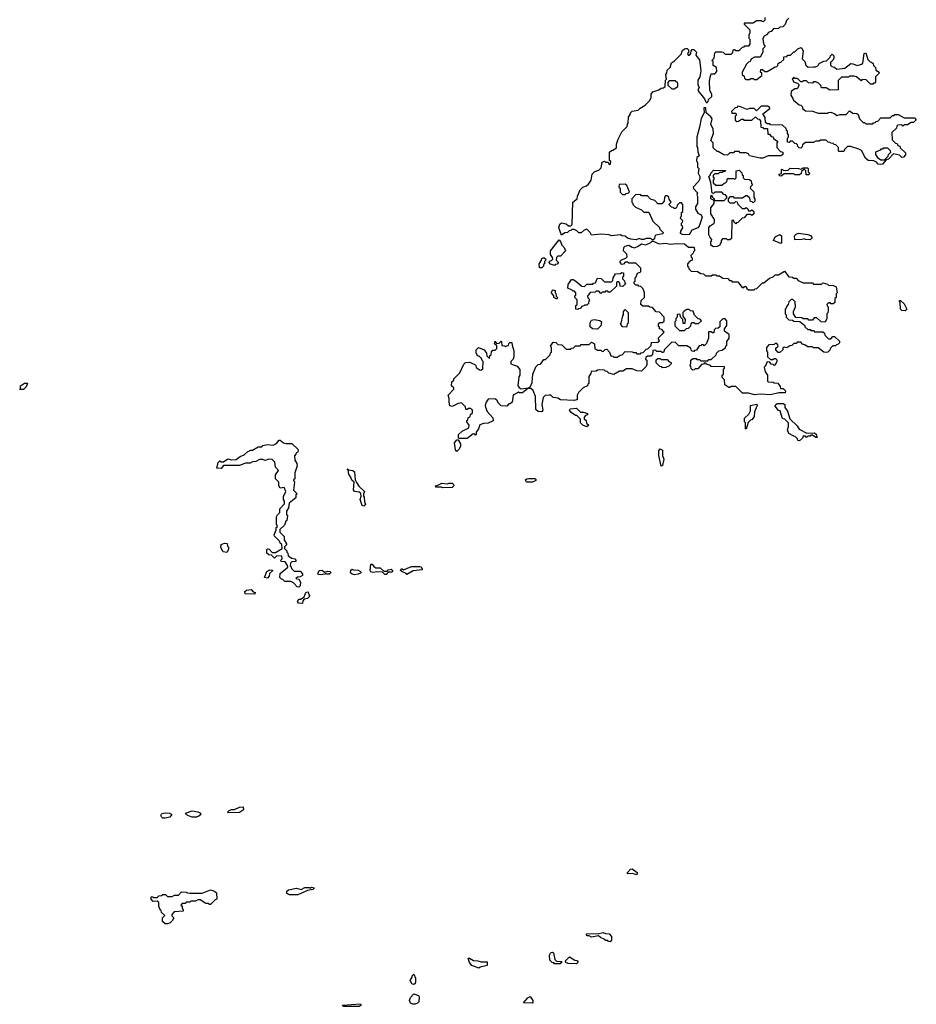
# Model space of a CAD drawing. Extents: x 2776963 to 2884430, y 684484 to 829250.
# Tile 241 of 256: x 2838892 to 2846610, y 812301 to 820776. Entities that reach past the tile are written whole.
import ezdxf

# ---------------------------------------------------------------- set-up
doc = ezdxf.new("R2010")
doc.units = 0

msp = doc.modelspace()

# ---------------------------------------------------------------- linework, layer by layer
at = {"layer": '0CON20XD'}
for points in [[(2844345, 818880), (2844335, 818880), (2844325, 818892.5), (2844305, 818893.3), (2844285, 818893.3), (2844263.6, 818883.6), (2844245, 818883.8), (2844225, 818893.3), (2844197.7, 818882.3), (2844153.9, 818886.1), (2844125, 818894.3), (2844105, 818911.2), (2844075, 818914), (2844063.3, 818923.3), (2843985.9, 818914.1), (2843965, 818923.8), (2843895, 818930), (2843815, 818920), (2843802.5, 818945), (2843775, 818972.5), (2843750, 818965), (2843725, 818940), (2843705, 818940), (2843688.3, 818958.3), (2843665, 818970), (2843645, 818970), (2843635, 818960), (2843621.7, 818958.3), (2843607, 818943), (2843585, 818940), (2843555, 818920), (2843533.8, 818985), (2843540, 819015), (2843555, 819027.5), (2843595, 819020), (2843615, 819000), (2843635, 819000), (2843648.3, 819011.7), (2843652.5, 819205), (2843690, 819235), (2843693, 819257), (2843715, 819310), (2843740, 819335), (2843770, 819345), (2843789.3, 819360.7), (2843810, 819395), (2843820, 819445), (2843841.7, 819468.3), (2843878.3, 819481.7), (2843898.3, 819501.7), (2843905, 819550), (2843927, 819557), (2843935, 819550), (2843958.3, 819548.3), (2843965, 819530), (2843978.3, 819531.7), (2843980, 819555), (2843970, 819565), (2843970, 819635), (2843985, 819650), (2843998.3, 819651.7), (2844028.3, 819671.7), (2844030, 819705), (2844043, 819747), (2844075, 819810), (2844120, 819855), (2844123, 819877), (2844130, 819885), (2844133, 819937), (2844150, 819965), (2844150, 819975), (2844165, 819987.5), (2844215, 819997.5), (2844232.5, 820015), (2844275, 820040), (2844315, 820080), (2844327.5, 820105), (2844327.5, 820135), (2844342.5, 820155), (2844395, 820172.5), (2844415, 820187.5), (2844435, 820190), (2844448.3, 820201.7), (2844450, 820255), (2844460, 820265), (2844452.5, 820305), (2844461.7, 820318.3), (2844465, 820340), (2844490, 820365), (2844502.5, 820405), (2844528.3, 820421.7), (2844588.3, 820481.7), (2844595, 820507.5), (2844613.9, 820526.1), (2844625, 820527.5), (2844637, 820527), (2844650, 820515), (2844650, 820495), (2844640, 820485), (2844645, 820470), (2844658.3, 820471.7), (2844670, 820485), (2844671.7, 820508.3), (2844681.7, 820518.3), (2844695, 820520), (2844717, 820497), (2844711.7, 820471.7), (2844745, 820430), (2844755.5, 820334.5), (2844745.7, 820284.3), (2844730, 820255), (2844730, 820215), (2844740, 820195), (2844730, 820165), (2844787.5, 820095), (2844801.7, 820061.7), (2844808.3, 820061.7), (2844818.3, 820071.7), (2844821.7, 820088.3), (2844850, 820115), (2844850, 820135), (2844833.8, 820165), (2844828.8, 820245), (2844835, 820280), (2844845, 820310), (2844875, 820310), (2844891.7, 820328.3), (2844890, 820365), (2844861.7, 820381.7), (2844860, 820415), (2844850, 820425), (2844870, 820445), (2844875, 820490), (2844885, 820500), (2844935, 820500), (2844947, 820497), (2844965, 820480), (2845015, 820480), (2845028.3, 820491.7), (2845035, 820520), (2845045, 820520), (2845055, 820510), (2845085, 820510), (2845115, 820540), (2845128.3, 820541.7), (2845135, 820550), (2845168.3, 820551.7), (2845180, 820565), (2845180, 820605), (2845170, 820615), (2845170, 820645), (2845180, 820665), (2845180, 820685), (2845130, 820735), (2845130, 820745), (2845135, 820750), (2845205, 820750), (2845235, 820770), (2845275, 820770), (2845281.7, 820761.7), (2845295, 820760), (2845310, 820775), (2845310, 820795)], [(2845511.7, 820788.3), (2845491.7, 820768.3), (2845480, 820735), (2845460, 820715), (2845435, 820710), (2845425, 820700), (2845381.7, 820698.3), (2845360, 820675), (2845341.7, 820668.3), (2845320, 820645), (2845300, 820635), (2845290, 820615), (2845292.5, 820585), (2845300, 820555), (2845310, 820545), (2845290, 820525), (2845290, 820495), (2845265, 820452.5), (2845218.3, 820451.7), (2845191.7, 820438.3), (2845181.7, 820428.3), (2845180, 820415), (2845165, 820410), (2845147, 820393), (2845110, 820325), (2845110, 820305), (2845128.3, 820288.3), (2845131.7, 820271.7), (2845145, 820260), (2845175, 820260), (2845185, 820270), (2845205, 820270), (2845215, 820260), (2845238.3, 820261.7), (2845280, 820295), (2845280, 820315), (2845270, 820325), (2845271.7, 820348.3), (2845287, 820347), (2845305, 820330), (2845325, 820330), (2845395, 820370), (2845408.3, 820371.7), (2845418.3, 820381.7), (2845421.7, 820398.3), (2845431.7, 820408.3), (2845445, 820410), (2845468.3, 820431.7), (2845470, 820455), (2845495, 820460), (2845505, 820470), (2845528.3, 820471.7), (2845555, 820500), (2845565, 820500), (2845590, 820525), (2845615, 820537.5), (2845625, 820530), (2845636.7, 820505), (2845628.3, 820438.3), (2845650, 820415), (2845660, 820385), (2845678.3, 820368.3), (2845725, 820370), (2845745, 820370), (2845765, 820380), (2845775, 820397.5), (2845815, 820417.5), (2845838.3, 820421.7), (2845868.3, 820451.7), (2845870, 820465), (2845885, 820480), (2845900, 820465), (2845900, 820445), (2845895, 820430), (2845871.7, 820408.3), (2845870, 820385), (2845881.7, 820371.7), (2845905, 820367.5), (2845925, 820350), (2845995, 820357.5), (2846045, 820397.5), (2846065, 820396.7), (2846105, 820380), (2846138.3, 820391.7), (2846148.3, 820401.7), (2846160, 820485), (2846175, 820490), (2846191.7, 820431.7), (2846211.7, 820411.7), (2846225, 820410), (2846238.3, 820398.3), (2846241.7, 820381.7), (2846260, 820365), (2846261.7, 820341.7), (2846290, 820325), (2846288.3, 820311.7), (2846260, 820285), (2846260, 820235), (2846255, 820230), (2846241.7, 820228.3), (2846235, 820220), (2846215, 820220), (2846178.3, 820258.3), (2846145, 820260), (2846135, 820250), (2846095, 820282.5), (2846075, 820290), (2846035, 820290), (2846025, 820280), (2845965, 820280), (2845938.3, 820251.7), (2845938.3, 820171.7), (2845865, 820170), (2845835, 820190), (2845795, 820190), (2845788.3, 820208.3), (2845768.3, 820228.3), (2845745, 820240), (2845725, 820240), (2845715, 820230), (2845683, 820233), (2845665, 820250), (2845635, 820250), (2845628.3, 820241.7), (2845615, 820240), (2845588.3, 820268.3), (2845565, 820270), (2845555, 820280), (2845540, 820265), (2845548.3, 820258.3), (2845551.7, 820241.7), (2845588.3, 820228.3), (2845598.3, 820218.3), (2845600, 820205), (2845585, 820180), (2845565, 820180), (2845531.7, 820158.3), (2845530, 820125), (2845548.3, 820098.3), (2845551.7, 820081.7), (2845601.7, 820041.7), (2845615, 820040), (2845630, 820025), (2845631.7, 820011.7), (2845655, 819990), (2845715, 819987.5), (2845765, 819970), (2845845, 819970), (2845853, 819977), (2845875, 819980), (2845910, 819965), (2845925, 819950), (2845955, 819960), (2846005, 819960), (2846035, 819990), (2846065, 819970), (2846098.3, 819968.3), (2846108.3, 819958.3), (2846121.7, 819921.7), (2846151.7, 819891.7), (2846165, 819890), (2846175, 819880), (2846235, 819880), (2846241.7, 819888.3), (2846258.3, 819891.7), (2846261.7, 819898.3), (2846278.3, 819901.7), (2846305, 819930), (2846385, 819930), (2846405, 819950), (2846418.3, 819951.7), (2846425, 819960), (2846455, 819960), (2846505, 819930), (2846595, 819930), (2846610, 819915), (2846585, 819890), (2846565, 819890), (2846535, 819870), (2846505, 819870), (2846495, 819860), (2846485, 819870), (2846451.7, 819868.3), (2846441.7, 819858.3), (2846438.3, 819841.7), (2846400, 819805), (2846401.7, 819741.7), (2846431.7, 819711.7), (2846445, 819710), (2846451.7, 819691.7), (2846468.3, 819688.3), (2846471.7, 819671.7), (2846518.3, 819628.3), (2846518.3, 819611.7), (2846498.3, 819591.7), (2846485, 819590), (2846465, 819610), (2846415, 819620), (2846370, 819575), (2846351.7, 819568.3), (2846318.3, 819531.7), (2846305, 819530), (2846283, 819533), (2846268.3, 819548.3), (2846245, 819560), (2846195, 819562.5), (2846173.3, 819585), (2846139.3, 819649.3), (2846115, 819662.5), (2846043, 819683), (2846017, 819683), (2845991.7, 819658.3), (2845985, 819642.5), (2845945, 819640), (2845940, 819645), (2845940, 819675), (2845918.3, 819698.3), (2845901.7, 819701.7), (2845895, 819710), (2845871.7, 819711.7), (2845868.3, 819718.3), (2845851.7, 819721.7), (2845835, 819740), (2845785, 819740), (2845775, 819730), (2845745, 819730), (2845725, 819720), (2845655, 819720), (2845631.7, 819698.3), (2845628.3, 819681.7), (2845615, 819670), (2845601.7, 819671.7), (2845590, 819685), (2845588.3, 819698.3), (2845578.3, 819708.3), (2845565, 819710), (2845545, 819730), (2845525, 819730), (2845515, 819720), (2845501.7, 819721.7), (2845500, 819755), (2845510, 819765), (2845510, 819785), (2845500, 819795), (2845500, 819815), (2845491.7, 819821.7), (2845488.3, 819838.3), (2845458.3, 819868.3), (2845355, 819870), (2845348.3, 819878.3), (2845325, 819880), (2845311.7, 819891.7), (2845310, 819935), (2845290, 819965), (2845348.3, 820011.7), (2845348.3, 820018.3), (2845331.7, 820031.7), (2845275, 820030), (2845235, 819990), (2845215, 820010), (2845175, 820010), (2845155, 820002.5), (2845097, 820027), (2845075, 820030), (2845065, 820020), (2845051.7, 820018.3), (2845020, 819985), (2845021.7, 819971.7), (2845055, 819970), (2845060, 819965), (2845058.3, 819951.7), (2845050, 819945), (2845051.7, 819911.7)], [(2844525, 820180), (2844558.3, 820201.7), (2844558.3, 820228.3), (2844535, 820250), (2844481.7, 820248.3), (2844470, 820235), (2844471.7, 820211.7), (2844505, 820180), (2844525, 820180)], [(2845051.7, 819911.7), (2845065, 819900), (2845078.3, 819901.7), (2845105, 819920), (2845118.3, 819918.3), (2845125, 819910), (2845195, 819910), (2845225, 819940), (2845241.7, 819921.7), (2845258.3, 819918.3), (2845270, 819905), (2845271.7, 819851.7), (2845288.3, 819848.3), (2845295, 819840), (2845328.3, 819838.3), (2845331.7, 819791.7), (2845345, 819790), (2845361.7, 819771.7), (2845378.3, 819768.3), (2845381.7, 819751.7), (2845418.3, 819728.3), (2845410, 819715), (2845410, 819675), (2845441.7, 819641.7), (2845460, 819635), (2845460, 819615), (2845443, 819603), (2845335, 819604), (2845290, 819585), (2845265.9, 819584.1), (2845174.1, 819604.1), (2845165, 819620), (2845145, 819630), (2845095, 819630), (2845085, 819640), (2845045, 819640), (2845035, 819630), (2845005, 819630), (2844985, 819610), (2844953, 819613), (2844905, 819640), (2844895, 819640), (2844861.7, 819671.7), (2844860, 819715), (2844840, 819735), (2844863, 819797), (2844860, 819835), (2844842.5, 819875), (2844851.7, 819921.7), (2844840, 819940), (2844800, 819975), (2844798.3, 820018.3), (2844781.7, 820018.3), (2844782.5, 819975), (2844758, 819925), (2844745, 819850), (2844720, 819765), (2844720, 819685), (2844726.4, 819676.4), (2844728.3, 819638.3), (2844740, 819605), (2844721.7, 819588.3), (2844717.5, 819565), (2844726.2, 819545), (2844727.5, 819507.5), (2844737.5, 819495), (2844732, 819455), (2844745.6, 819425), (2844745.7, 819405), (2844735, 819382.5), (2844690, 819335), (2844691.7, 819321.7), (2844726.7, 819285), (2844720, 819265), (2844726.2, 819255), (2844726.2, 819206.2), (2844726.4, 819193.6), (2844710, 819165), (2844710, 819145), (2844730, 819110), (2844756.7, 819095), (2844766, 819075), (2844740.7, 818999.3), (2844730, 818985), (2844676.7, 818963.3), (2844655, 818924), (2844596.4, 818926.4), (2844580, 818935), (2844582.5, 818955), (2844600, 818985), (2844598.3, 818998.3), (2844590, 819005), (2844590, 819025), (2844598.3, 819031.7), (2844600, 819045), (2844580, 819065), (2844581.7, 819078.3), (2844590, 819085), (2844590, 819115), (2844600, 819125), (2844600, 819185), (2844588.3, 819198.3), (2844571.7, 819198.3), (2844551.7, 819178.3), (2844548.3, 819161.7), (2844538.3, 819151.7), (2844525, 819150), (2844518.3, 819158.3), (2844501.7, 819161.7), (2844481.7, 819181.7), (2844481.7, 819188.3), (2844500, 819205), (2844481.7, 819231.7), (2844478.3, 819248.3), (2844465, 819260), (2844451.7, 819258.3), (2844441.7, 819248.3), (2844440, 819215), (2844418.3, 819191.7), (2844385, 819190), (2844358.3, 819218.3), (2844321.7, 819231.7), (2844295, 819260), (2844245, 819260), (2844235, 819270), (2844191.7, 819268.3), (2844160, 819235), (2844160, 819205), (2844168.3, 819198.3), (2844171.7, 819181.7), (2844191.7, 819161.7), (2844245, 819140), (2844265, 819120), (2844308.3, 819118.3), (2844341.7, 819041.7), (2844398.3, 818988.3), (2844401.7, 818971.7), (2844430, 818945), (2844427, 818933), (2844367.5, 818922.5), (2844358.3, 818911.7), (2844355, 818890), (2844345, 818880)], [(2846335, 819570), (2846368.3, 819601.7), (2846370, 819615), (2846390, 819635), (2846388.3, 819648.3), (2846365, 819670), (2846325, 819670), (2846318.3, 819661.7), (2846305, 819660), (2846298.3, 819651.7), (2846260, 819635), (2846260, 819615), (2846275, 819590), (2846305, 819570), (2846335, 819570)], [(2844865, 818820), (2844840, 818835), (2844840, 818865), (2844848.3, 818871.7), (2844850, 818885), (2844835, 818900), (2844823.9, 818923.9), (2844825, 818987.5), (2844835, 819002.5), (2844870, 819025), (2844873, 819037), (2844872.5, 819055), (2844840, 819105), (2844842.5, 819155), (2844870, 819195), (2844870, 819220), (2844840, 819235), (2844840, 819255), (2844848.3, 819268.3), (2844851.7, 819251.7), (2844870, 819235), (2844870, 819220), (2844955, 819220), (2844978.3, 819241.7), (2844980, 819255), (2844968.3, 819268.3), (2844951.7, 819271.7), (2844935, 819290), (2844875, 819290), (2844865, 819280), (2844851.7, 819281.7), (2844840, 819375), (2844823.3, 819425), (2844838.3, 819441.7), (2844840, 819455), (2844865, 819480), (2844968.3, 819478.3), (2844965, 819470), (2844945, 819470), (2844938.3, 819461.7), (2844915, 819460), (2844905, 819450), (2844875, 819450), (2844860, 819435), (2844861.7, 819421.7), (2844870, 819415), (2844868.3, 819401.7), (2844860, 819395), (2844861.7, 819371.7), (2844885, 819350), (2844935, 819350), (2844955, 819370), (2844968.3, 819371.7), (2844978.3, 819381.7), (2844985, 819410), (2845035, 819410), (2845048.3, 819401.7), (2845060, 819415), (2845060, 819475), (2845085, 819480), (2845108.3, 819458.3), (2845111.7, 819441.7), (2845120, 819435), (2845120, 819415), (2845131.7, 819401.7), (2845175, 819400), (2845188.3, 819388.3), (2845190, 819365), (2845200, 819355), (2845181.7, 819338.3), (2845180, 819325), (2845210, 819295), (2845210, 819245), (2845220, 819235), (2845220, 819215), (2845205, 819200), (2845198.3, 819208.3), (2845181.7, 819211.7), (2845178.3, 819238.3), (2845155, 819260), (2845141.7, 819258.3), (2845115, 819240), (2845045, 819240), (2845035, 819250), (2845005, 819250), (2844990, 819235), (2844990, 819215), (2845005, 819200), (2845045, 819200), (2845055, 819210), (2845068.3, 819208.3), (2845071.7, 819191.7), (2845111.7, 819151.7), (2845135, 819150), (2845145, 819160), (2845158.3, 819148.3), (2845165, 819130), (2845185, 819130), (2845195, 819140), (2845210, 819125), (2845210, 819105), (2845195, 819090), (2845185, 819100), (2845151.7, 819098.3), (2845128.3, 819071.7), (2845111.7, 819068.3), (2845075, 819030), (2845061.7, 819028.3), (2845055, 819020), (2845041.7, 819031.7), (2845038.3, 819048.3), (2845021.7, 819048.3), (2845018.3, 818891.7), (2845005, 818880), (2844985, 818880), (2844975, 818890), (2844941.7, 818888.3), (2844930, 818875), (2844930, 818855), (2844921.7, 818848.3), (2844920, 818835), (2844895, 818822.5), (2844865, 818820)], [(2845445, 819430), (2845431.7, 819431.7), (2845430, 819445), (2845448.3, 819451.7), (2845450, 819485), (2845455, 819490), (2845465, 819480), (2845485, 819477.5), (2845508.3, 819481.7), (2845525, 819497.5), (2845596.2, 819496.2), (2845615, 819490), (2845635, 819500), (2845675, 819500), (2845680, 819495), (2845680, 819465), (2845690, 819455), (2845685, 819440), (2845661.7, 819441.7), (2845660, 819475), (2845645, 819490), (2845621.7, 819468.3), (2845618.3, 819451.7), (2845605, 819440), (2845565, 819440), (2845555, 819450), (2845475, 819450), (2845445, 819430)], [(2844105, 819270), (2844111.7, 819278.3), (2844128.3, 819281.7), (2844140, 819295), (2844118.3, 819348.3), (2844105, 819360), (2844051.7, 819358.3), (2844050, 819335), (2844060, 819325), (2844061.7, 819291.7), (2844081.7, 819271.7), (2844105, 819270)], [(2843495, 818660), (2843461.7, 818671.7), (2843450, 818685), (2843451.7, 818698.3), (2843468.3, 818701.7), (2843480, 818715), (2843478.3, 818728.3), (2843460, 818755), (2843460, 818785), (2843535, 818880), (2843547, 818867), (2843560, 818835), (2843580, 818815), (2843590, 818785), (2843548.3, 818741.7), (2843525, 818740), (2843511.7, 818728.3), (2843510, 818705), (2843530, 818685), (2843518.3, 818671.7), (2843501.7, 818668.3), (2843495, 818660)], [(2845445, 818850), (2845380, 818875), (2845393.6, 818906.4), (2845435, 818927.5), (2845450, 818915), (2845450, 818855), (2845445, 818850)], [(2845695, 818880), (2845655, 818882.5), (2845645, 818890), (2845625, 818883.3), (2845565, 818880), (2845560, 818915), (2845575, 818930), (2845595, 818937.5), (2845677, 818927), (2845698.3, 818918.3), (2845710, 818905), (2845710, 818895), (2845695, 818880)], [(2842745, 817170), (2842675, 817170), (2842670, 817175), (2842670, 817205), (2842700, 817235), (2842758.3, 817261.7), (2842760, 817285), (2842740, 817315), (2842740, 817325), (2842748.3, 817331.7), (2842751.7, 817348.3), (2842768.3, 817361.7), (2842771.7, 817378.3), (2842788.3, 817391.7), (2842790, 817415), (2842775, 817430), (2842755, 817430), (2842745, 817420), (2842731.7, 817421.7), (2842730, 817445), (2842695, 817477.5), (2842665, 817472.5), (2842615, 817447.5), (2842595, 817453.3), (2842587.5, 817485), (2842590, 817515), (2842580, 817545), (2842630, 817595), (2842628.3, 817608.3), (2842610, 817625), (2842611.7, 817658.3), (2842628.3, 817671.7), (2842630, 817685), (2842680, 817735), (2842715, 817810), (2842730, 817825), (2842765, 817827.5), (2842808.3, 817808.3), (2842818.3, 817798.3), (2842821.7, 817781.7), (2842855, 817760), (2842868.3, 817761.7), (2842878.3, 817771.7), (2842880, 817835), (2842871.7, 817841.7), (2842868.3, 817858.3), (2842848.3, 817878.3), (2842835, 817880), (2842820, 817905), (2842822.5, 817935), (2842840, 817955), (2842890, 817935), (2842910, 817905), (2842911.7, 817881.7), (2842935, 817860), (2842940, 817885), (2842950, 817895), (2842951.7, 817918.3), (2842965, 817930), (2842985, 817930), (2843000, 817945), (2842998.3, 817968.3), (2842980, 817985), (2842985, 818010), (2842995, 817990), (2843018.3, 817991.7), (2843035, 818010), (2843040, 818005), (2843041.7, 817971.7), (2843065, 817970), (2843075, 817960), (2843081.7, 817968.3), (2843098.3, 817971.7), (2843101.7, 817988.3), (2843111.7, 817998.3), (2843128.3, 817998.3), (2843130, 817975), (2843146.7, 817925), (2843146.7, 817875), (2843140, 817855), (2843120, 817835), (2843120, 817815), (2843175, 817793.3), (2843196.2, 817765), (2843197, 817717), (2843188.3, 817701.7), (2843180, 817625), (2843190, 817610), (2843208.3, 817598.3), (2843271.7, 817608.3), (2843290, 817620), (2843303.6, 817653.6), (2843308.8, 817725), (2843335, 817787.5), (2843355, 817806.7), (2843375, 817810), (2843405, 817850), (2843418.3, 817851.7), (2843458.3, 817891.7), (2843461.7, 817908.3), (2843470, 817915), (2843470, 817955), (2843460, 817965), (2843485, 818000), (2843508.3, 817998.3), (2843525, 817980), (2843558.3, 817978.3), (2843595, 817940), (2843635, 817940), (2843641.7, 817948.3), (2843658.3, 817951.7), (2843675, 817970), (2843715, 817970), (2843725, 817980), (2843795, 817980), (2843815, 818000), (2843840, 817985), (2843841.7, 817941.7), (2843858.3, 817938.3), (2843865, 817930), (2843895, 817930), (2843905, 817920), (2843918.3, 817921.7), (2843931.7, 817938.3), (2843945, 817940), (2843970, 817915), (2843981.7, 817881.7), (2843998.3, 817878.3), (2844005, 817870), (2844035, 817870), (2844061.7, 817888.3), (2844078.3, 817891.7), (2844105, 817920), (2844165, 817917.5), (2844175, 817910), (2844195, 817910), (2844205, 817900), (2844235, 817900), (2844241.7, 817908.3), (2844258.3, 817911.7), (2844285, 817940), (2844298.3, 817941.7), (2844328.3, 817971.7), (2844331.7, 817998.3), (2844385, 818000), (2844398.3, 818011.7), (2844390, 818025), (2844391.7, 818038.3), (2844440, 818085), (2844418.3, 818108.3), (2844400, 818115), (2844398.3, 818128.3), (2844390, 818135), (2844390, 818155), (2844401.7, 818168.3), (2844425, 818170), (2844438.3, 818181.7), (2844440, 818215), (2844398.3, 818258.3), (2844371.7, 818261.7), (2844338.3, 818298.3), (2844315, 818300), (2844305, 818310), (2844255, 818310), (2844240, 818325), (2844241.7, 818358.3), (2844270, 818385), (2844270, 818425), (2844258.3, 818458.3), (2844238.3, 818478.3), (2844221.7, 818481.7), (2844215, 818490), (2844195, 818490), (2844180, 818505), (2844181.7, 818518.3), (2844190, 818525), (2844190, 818555), (2844198.3, 818561.7), (2844210, 818595), (2844240, 818605), (2844238.3, 818638.3), (2844195, 818680), (2844135, 818680), (2844125, 818690), (2844105, 818690), (2844088.3, 818671.7), (2844075, 818670), (2844060, 818685), (2844061.7, 818698.3), (2844071.7, 818708.3), (2844108.3, 818721.7), (2844120, 818735), (2844118.3, 818758.3), (2844090, 818785), (2844092.5, 818815), (2844102.5, 818825), (2844135, 818835.8), (2844165, 818816.7), (2844185, 818813.3), (2844215, 818827.5), (2844245, 818846.7), (2844281.7, 818838.3), (2844325, 818857.5), (2844335, 818870), (2844345, 818870), (2844396.1, 818846.1), (2844455, 818852.5), (2844495, 818843.8), (2844545, 818848.8), (2844615, 818846), (2844648.3, 818818.3), (2844697, 818817), (2844700, 818785), (2844691.7, 818778.3), (2844690, 818765), (2844670, 818745), (2844671.7, 818731.7), (2844680, 818725), (2844680, 818705), (2844661.7, 818698.3), (2844640, 818675), (2844641.7, 818651.7), (2844648.3, 818648.3), (2844651.7, 818631.7), (2844671.7, 818611.7), (2844727, 818607), (2844755, 818590), (2844777, 818587), (2844795, 818570), (2844845, 818570), (2844855, 818580), (2844885, 818580), (2844891.7, 818571.7), (2844915, 818570), (2844945, 818550), (2844987, 818547), (2845001.7, 818531.7), (2845015, 818530), (2845025, 818520), (2845075, 818520), (2845111.7, 818471.7), (2845125, 818470), (2845131.7, 818478.3), (2845145, 818480), (2845151.7, 818461.7), (2845165, 818450), (2845215, 818450), (2845221.7, 818458.3), (2845238.3, 818461.7), (2845285, 818510), (2845298.3, 818511.7), (2845345, 818550), (2845378.3, 818561.7), (2845395, 818580), (2845425, 818580), (2845475, 818610), (2845511.7, 818561.7), (2845545, 818560), (2845555, 818550), (2845575, 818550), (2845591.7, 818531.7), (2845635, 818510), (2845715, 818510), (2845725, 818500), (2845795, 818500), (2845805, 818510), (2845845, 818500), (2845855, 818490), (2845897, 818487), (2845920, 818475), (2845930, 818425), (2845920, 818415), (2845920, 818385), (2845910, 818375), (2845908.3, 818341.7), (2845895, 818330), (2845875, 818330), (2845868.3, 818338.3), (2845855, 818340), (2845840, 818325), (2845841.7, 818311.7), (2845850, 818305), (2845850, 818275), (2845847, 818253), (2845840, 818245), (2845840, 818205), (2845825, 818172.5), (2845790, 818175), (2845755, 818210), (2845731.7, 818208.3), (2845715, 818190), (2845685, 818190), (2845675, 818200), (2845635, 818200), (2845625, 818210), (2845571.7, 818211.7), (2845552.5, 818245), (2845552.5, 818265), (2845570, 818305), (2845568.3, 818348.3), (2845548.3, 818368.3), (2845531.7, 818368.3), (2845511.7, 818348.3), (2845507, 818323), (2845491.7, 818308.3), (2845490, 818295), (2845480, 818285), (2845480, 818245), (2845490, 818235), (2845490, 818215), (2845511.7, 818191.7), (2845545, 818190), (2845555, 818180), (2845608.3, 818178.3), (2845650, 818145), (2845651.7, 818131.7), (2845675, 818110), (2845695, 818110), (2845701.7, 818101.7), (2845725, 818100), (2845735, 818090), (2845805, 818090), (2845818.3, 818078.3), (2845821.7, 818061.7), (2845855, 818030), (2845875, 818030), (2845891.7, 818048.3), (2845905, 818050), (2845948.3, 818008.3), (2845950, 817995), (2845938.3, 817981.7), (2845921.7, 817978.3), (2845915, 817970), (2845891.7, 817968.3), (2845871.7, 817948.3), (2845865, 817930), (2845847, 817913), (2845835, 817910), (2845813, 817913), (2845765, 817950), (2845725, 817950), (2845715, 817960), (2845675, 817960), (2845648.3, 817978.3), (2845631.7, 817981.7), (2845615, 818000), (2845585, 818000), (2845575, 817990), (2845555, 817990), (2845538.3, 817971.7), (2845521.7, 817968.3), (2845495, 817950), (2845471.7, 817958.3), (2845461.7, 817948.3), (2845460, 817935), (2845435, 817910), (2845421.7, 817911.7), (2845400, 817935), (2845401.7, 817948.3), (2845420, 817965), (2845418.3, 817978.3), (2845408.3, 817988.3), (2845395, 817990), (2845385, 817980), (2845341.7, 817978.3), (2845320, 817955), (2845320, 817925), (2845330, 817915), (2845330, 817875), (2845355, 817850), (2845375, 817850), (2845385, 817860), (2845398.3, 817858.3), (2845408.3, 817848.3), (2845410, 817835), (2845405, 817820), (2845385, 817800), (2845378.3, 817808.3), (2845361.7, 817811.7), (2845348.3, 817828.3), (2845325, 817830), (2845308.3, 817791.7), (2845300, 817785), (2845310, 817745), (2845330, 817715), (2845330, 817665), (2845335, 817660), (2845377, 817657), (2845385, 817650), (2845418.3, 817648.3), (2845438.3, 817618.3), (2845441.7, 817601.7), (2845465, 817600), (2845485, 817580), (2845480, 817565), (2845427, 817563), (2845353.9, 817546.1), (2845265, 817552), (2845216.4, 817546.4), (2845165, 817560), (2845115, 817560), (2845055, 817620), (2845015, 817620), (2845005, 817610), (2844995, 817610), (2844961.7, 817631.7), (2844960, 817675), (2844940, 817695), (2844940, 817715), (2844950, 817725), (2844950, 817765), (2844960, 817775), (2844958.3, 817788.3), (2844845, 817790), (2844838.3, 817798.3), (2844805, 817810)], [(2843385, 818640), (2843365, 818640), (2843363.3, 818673.3), (2843382.5, 818705), (2843385, 818720), (2843405, 818727.5), (2843418.3, 818718.3), (2843420, 818705), (2843410, 818695), (2843410, 818675), (2843401.7, 818668.3), (2843400, 818655), (2843385, 818640)], [(2843695, 818280), (2843680, 818285), (2843680, 818315), (2843690, 818325), (2843690, 818365), (2843670, 818385), (2843671.7, 818398.3), (2843680, 818405), (2843680, 818425), (2843668.3, 818438.3), (2843655, 818440), (2843648.3, 818448.3), (2843610, 818465), (2843613, 818497), (2843641.7, 818538.3), (2843655, 818540), (2843680, 818525), (2843731.7, 818481.7), (2843755, 818480), (2843775, 818500), (2843825, 818500), (2843831.7, 818508.3), (2843848.3, 818511.7), (2843865, 818550), (2843898.3, 818548.3), (2843925, 818520), (2843985, 818520), (2843998.3, 818531.7), (2844000, 818555), (2844021.7, 818588.3), (2844065, 818590), (2844075, 818600), (2844088.3, 818598.3), (2844090, 818565), (2844081.7, 818558.3), (2844080, 818545), (2844098.3, 818528.3), (2844101.7, 818511.7), (2844110, 818505), (2844085, 818480), (2844061.7, 818481.7), (2844058.3, 818508.3), (2844048.3, 818518.3), (2844035, 818520), (2844030, 818515), (2844028.3, 818481.7), (2843975, 818430), (2843961.7, 818431.7), (2843955, 818440), (2843935, 818440), (2843928.3, 818431.7), (2843905, 818430), (2843895, 818420), (2843878.3, 818438.3), (2843855, 818440), (2843845, 818430), (2843801.7, 818428.3), (2843780, 818395), (2843781.7, 818381.7), (2843800, 818365), (2843790, 818355), (2843788.3, 818331.7), (2843775, 818320), (2843755, 818320), (2843748.3, 818311.7), (2843731.7, 818308.3), (2843715, 818290), (2843701.7, 818288.3), (2843695, 818280)], [(2843515, 818370), (2843490, 818385), (2843488.3, 818398.3), (2843470, 818425), (2843471.7, 818438.3), (2843485, 818450), (2843500, 818445), (2843500, 818425), (2843508.3, 818418.3), (2843510, 818395), (2843520, 818385), (2843515, 818370)], [(2846515, 818270), (2846485, 818272.5), (2846472.5, 818285), (2846470, 818345), (2846461.7, 818358.3), (2846475, 818360), (2846505, 818330), (2846527.5, 818285), (2846515, 818270)], [(2844115, 818130), (2844083, 818133), (2844062.5, 818155), (2844070, 818165), (2844083, 818227), (2844090, 818235), (2844090, 818265), (2844105, 818280), (2844130, 818255), (2844130, 818165), (2844120, 818155), (2844115, 818130)], [(2844615, 818100), (2844631.7, 818118.3), (2844648.3, 818121.7), (2844668.3, 818141.7), (2844671.7, 818158.3), (2844681.7, 818168.3), (2844695, 818170), (2844705, 818160), (2844735, 818160), (2844760, 818185), (2844748.3, 818198.3), (2844731.7, 818201.7), (2844701.7, 818231.7), (2844688.3, 818268.3), (2844665, 818270), (2844655, 818280), (2844635, 818280), (2844611.7, 818268.3), (2844600, 818255), (2844600, 818225), (2844620, 818195), (2844618.3, 818161.7), (2844601.7, 818161.7), (2844600, 818195), (2844581.7, 818211.7), (2844575, 818240), (2844551.7, 818238.3), (2844550, 818215), (2844540, 818205), (2844540, 818185), (2844530, 818175), (2844531.7, 818141.7), (2844571.7, 818101.7), (2844615, 818100)], [(2844805, 817810), (2844798.3, 817818.3), (2844785, 817820), (2844778.3, 817811.7), (2844761.7, 817808.3), (2844728.3, 817771.7), (2844705, 817770), (2844698.3, 817761.7), (2844685, 817760), (2844671.7, 817771.7), (2844670, 817795), (2844660, 817805), (2844670, 817815), (2844670, 817845), (2844685, 817860), (2844715, 817860), (2844721.7, 817851.7), (2844745, 817850), (2844755, 817840), (2844815, 817840), (2844825, 817850), (2844845, 817850), (2844888.3, 817891.7), (2844890, 817905), (2844910, 817925), (2844935, 817930), (2844968.3, 817951.7), (2844971.7, 817968.3), (2844980, 817975), (2844980, 818005), (2845000, 818035), (2845000, 818065), (2844960, 818095), (2844960, 818115), (2844980, 818145), (2844980, 818185), (2844965, 818200), (2844945, 818200), (2844920, 818175), (2844918.3, 818131.7), (2844905, 818120), (2844881.7, 818118.3), (2844870, 818105), (2844868.3, 818081.7), (2844855, 818080), (2844845, 818090), (2844821.7, 818088.3), (2844820, 818035), (2844805, 817990), (2844785, 817970), (2844778.3, 817978.3), (2844765, 817980), (2844758.3, 817971.7), (2844741.7, 817968.3), (2844718.3, 817931.7), (2844701.7, 817928.3), (2844695, 817920), (2844681.7, 817921.7), (2844671.7, 817931.7), (2844668.3, 817948.3), (2844635, 817970), (2844565, 817970), (2844538.3, 817998.3), (2844505, 818000), (2844441.7, 817938.3), (2844435, 817910), (2844421.7, 817911.7), (2844415, 817920), (2844375, 817920), (2844365, 817930), (2844341.7, 817928.3), (2844338.3, 817891.7), (2844325, 817880), (2844295, 817880), (2844281.7, 817868.3), (2844280, 817855), (2844290, 817845), (2844291.7, 817808.3), (2844285, 817790), (2844245, 817750), (2844203, 817753), (2844165, 817770), (2844115, 817770), (2844085, 817750), (2844055, 817750), (2844005, 817722.5), (2843963, 817733), (2843948.3, 817748.3), (2843935, 817750), (2843925, 817760), (2843885, 817762.5), (2843865, 817760), (2843855, 817750), (2843811.7, 817748.3), (2843808.3, 817731.7), (2843790, 817705), (2843790, 817645), (2843781.7, 817638.3), (2843780, 817625), (2843741.7, 817608.3), (2843701.7, 817568.3), (2843690, 817545), (2843690, 817505), (2843685, 817502.5), (2843665, 817497.5), (2843546.7, 817503.3), (2843525, 817517.5), (2843485, 817523.3), (2843463, 817543), (2843450, 817545), (2843415, 817542.5), (2843397.5, 817525), (2843386.7, 817465), (2843396.2, 817415), (2843385, 817400), (2843355, 817402.5), (2843335, 817420), (2843331.7, 817531.7), (2843312.5, 817585), (2843291.7, 817601.7), (2843261.7, 817598.3), (2843220, 817565), (2843195, 817563.3), (2843185, 817570), (2843140, 817545), (2843130, 817485), (2843115, 817470), (2843101.7, 817468.3), (2843085, 817450), (2843035, 817452.5), (2843012.5, 817475), (2843000, 817500), (2842981.7, 817511.7), (2842925, 817510), (2842907.5, 817485), (2842897.5, 817455), (2842900.7, 817440.7), (2842915, 817402.5), (2842965, 817350), (2842968.3, 817321.7), (2842925, 817302.5), (2842885, 817300), (2842851.7, 817288.3), (2842840, 817255), (2842820, 817225), (2842820, 817205), (2842815, 817200), (2842808.3, 817208.3), (2842795, 817210), (2842745, 817170)], [(2843865, 818112.5), (2843823.6, 818113.6), (2843803, 818133), (2843803.6, 818166.4), (2843815, 818190), (2843836.4, 818196.4), (2843887, 818187), (2843900, 818175), (2843895, 818140), (2843865, 818112.5)], [(2844425, 817780), (2844418.3, 817788.3), (2844401.7, 817791.7), (2844371.7, 817821.7), (2844371.7, 817848.3), (2844385, 817860), (2844405, 817860), (2844415, 817850), (2844465, 817850), (2844481.7, 817831.7), (2844498.3, 817828.3), (2844500, 817815), (2844480, 817795), (2844455, 817782.5), (2844425, 817780)], [(2838891.7, 817591.7), (2838900, 817605), (2838900, 817625), (2838933, 817647), (2838958.3, 817648.3), (2838947.5, 817615), (2838925, 817592.5), (2838891.7, 817591.7)], [(2845145, 817250), (2845140, 817255), (2845140, 817305), (2845130, 817315), (2845130, 817345), (2845168.3, 817381.7), (2845181.7, 817408.3), (2845183.6, 817456.4), (2845235.9, 817465.9), (2845240, 817455), (2845218.3, 817401.7), (2845215, 817360), (2845196.4, 817333.6), (2845181.7, 817328.3), (2845161.7, 817308.3), (2845145, 817250)], [(2845605, 817150), (2845590, 817155), (2845588.3, 817168.3), (2845568.3, 817188.3), (2845555, 817190), (2845512.5, 817215), (2845500, 817245), (2845510, 817275), (2845510, 817305), (2845478.3, 817338.3), (2845465, 817340), (2845455, 817350), (2845438.3, 817408.3), (2845425, 817412.5), (2845395, 817450), (2845400, 817465), (2845415, 817473.3), (2845465, 817472.5), (2845477.5, 817465), (2845478.3, 817438.3), (2845500, 817405), (2845521.7, 817341.7), (2845585, 817280), (2845601.7, 817251.7), (2845668.3, 817218.3), (2845735, 817220), (2845748.3, 817208.3), (2845751.7, 817191.7), (2845760, 817185), (2845755, 817180), (2845745, 817180), (2845715, 817200), (2845701.7, 817198.3), (2845695, 817190), (2845675, 817190), (2845665, 817180), (2845655, 817190), (2845635, 817190), (2845630, 817175), (2845605, 817150)], [(2843775, 817272.5), (2843740, 817285), (2843720, 817305), (2843718.3, 817338.3), (2843688.3, 817368.3), (2843675, 817370), (2843640, 817395), (2843623.6, 817413.6), (2843630, 817425), (2843685, 817431.2), (2843718.3, 817398.3), (2843746.4, 817396.4), (2843780, 817385), (2843780, 817375), (2843761.7, 817368.3), (2843750, 817355), (2843751.7, 817341.7), (2843767, 817327), (2843771.7, 817301.7), (2843790, 817285), (2843775, 817272.5)], [(2841295, 815892.5), (2841280, 815895), (2841248.3, 815928.3), (2841225, 815940), (2841175, 815940), (2841158.3, 815958.3), (2841145, 815960), (2841130, 815975), (2841135, 816010), (2841200, 816065), (2841198.3, 816078.3), (2841178.3, 816108.3), (2841141.7, 816111.7), (2841140, 816125), (2841150, 816135), (2841148.3, 816158.3), (2841105, 816160), (2841085, 816140), (2841058.3, 816168.3), (2841035, 816170), (2841020, 816185), (2841020, 816215), (2841025, 816220), (2841038.3, 816218.3), (2841065, 816190), (2841095, 816190), (2841150, 816225), (2841148.3, 816258.3), (2841135, 816270), (2841128.3, 816288.3), (2841085, 816330), (2841083, 816343), (2841100, 816385), (2841100, 816405), (2841110, 816415), (2841102.5, 816435), (2841103, 816497), (2841110, 816515), (2841130, 816535), (2841130, 816565), (2841171.7, 816608.3), (2841171.7, 816631.7), (2841162.5, 816645), (2841163, 816673), (2841182.5, 816715), (2841168.3, 816748.3), (2841133.6, 816743.6), (2841123.6, 816763.6), (2841122.5, 816795), (2841093.3, 816825), (2841093, 816857), (2841120, 816895), (2841093, 816923), (2841088.3, 816968.3), (2841065, 816990), (2841035, 816992.5), (2841005, 816982.5), (2840985, 816990), (2840955, 816990), (2840925, 816972.5), (2840895, 816970), (2840875, 816960), (2840835, 816960), (2840785, 816940), (2840645, 816940), (2840625, 816912.5), (2840590, 816915), (2840600, 816965), (2840615, 816980), (2840625, 816970), (2840645, 816970), (2840683.6, 816996.4), (2840715, 816987.5), (2840755, 816990), (2840790, 817015), (2840825, 817030), (2840855, 817060), (2840868.3, 817061.7), (2840875, 817070), (2840895, 817070), (2840945, 817100), (2840975, 817100), (2840985, 817110), (2841025, 817120), (2841075, 817112.5), (2841103, 817127), (2841125, 817157.5), (2841135, 817157.5), (2841163.9, 817133.9), (2841185, 817126.7), (2841235, 817126.7), (2841285, 817080), (2841290, 817065), (2841286.4, 817053.6), (2841271.7, 817048.3), (2841270, 817035), (2841258.3, 817021.7), (2841260, 816985), (2841277, 816957), (2841280, 816935), (2841260, 816875), (2841260, 816825), (2841250, 816815), (2841257.5, 816795), (2841250, 816725), (2841280, 816695), (2841270, 816685), (2841268.3, 816661.7), (2841210, 816615), (2841206.7, 816575), (2841187.5, 816545), (2841188.3, 816518.3), (2841197.5, 816505), (2841190, 816465), (2841181.7, 816458.3), (2841170, 816425), (2841131.7, 816388.3), (2841130, 816365), (2841167, 816327), (2841168.3, 816298.3), (2841187.5, 816265), (2841187.5, 816255), (2841171.7, 816238.3), (2841170, 816225), (2841190, 816205), (2841191.7, 816191.7), (2841200, 816185), (2841201.7, 816161.7), (2841235, 816140), (2841260, 816135), (2841270, 816125), (2841268.3, 816111.7), (2841235, 816110), (2841221.7, 816098.3), (2841220, 816075), (2841230, 816065), (2841231.7, 816051.7), (2841255, 816030), (2841305, 816030), (2841327.5, 816005), (2841325, 815992.5), (2841305, 815980), (2841281.7, 815978.3), (2841270, 815965), (2841295, 815960), (2841310, 815935), (2841307, 815903), (2841295, 815892.5)], [(2842655, 817060), (2842643.6, 817073.6), (2842633.3, 817135), (2842655, 817160), (2842665, 817160), (2842686.4, 817126.4), (2842686.7, 817105), (2842675, 817080), (2842655, 817060)], [(2844415, 816933.3), (2844394.2, 817025), (2844394, 817065), (2844405, 817082.5), (2844425, 817070), (2844426.2, 817025), (2844436.1, 816993.9), (2844425, 816940), (2844415, 816933.3)], [(2841855, 816590), (2841840, 816595), (2841822.5, 816645), (2841832.5, 816675), (2841828.3, 816698.3), (2841815, 816710), (2841773.9, 816713.9), (2841765, 816730), (2841770, 816795), (2841751.7, 816811.7), (2841740, 816845), (2841725, 816860), (2841720, 816900), (2841710, 816905), (2841715, 816910), (2841720, 816900), (2841760, 816895), (2841773.6, 816883.6), (2841780, 816815), (2841791.7, 816791.7), (2841811.7, 816761.7), (2841860, 816715), (2841850, 816695), (2841850, 816675), (2841857, 816667), (2841860, 816625), (2841867.5, 816605), (2841855, 816590)], [(2842535, 816747.5), (2842523, 816753), (2842475, 816753.3), (2842470, 816765), (2842491.7, 816768.3), (2842525, 816786), (2842575, 816780), (2842585, 816786.7), (2842615, 816787.5), (2842626.1, 816776.1), (2842627.5, 816765), (2842615, 816750), (2842535, 816747.5)], [(2843255, 816793.8), (2843246.7, 816815), (2843256.1, 816823.9), (2843275, 816828), (2843325, 816826.2), (2843336.7, 816815), (2843335, 816810), (2843305, 816794), (2843255, 816793.8)], [(2840675, 816190), (2840642.5, 816195), (2840623, 816233), (2840625, 816260), (2840655, 816270), (2840678.3, 816268.3), (2840680, 816245), (2840690, 816235), (2840690, 816215), (2840675, 816190)], [(2842045, 816000), (2842035, 816000), (2842015, 816020), (2841965, 816022.5), (2841935, 816017.5), (2841915, 816022.5), (2841910, 816035), (2841915, 816090), (2841925, 816090), (2841940, 816070), (2841958.3, 816058.3), (2841995, 816057.5), (2842025, 816030), (2842055, 816030), (2842065, 816040), (2842090, 816045), (2842100, 816035), (2842100, 816025), (2842095, 816020), (2842065, 816020), (2842045, 816000)], [(2841025, 815970), (2841000, 815975), (2841020, 816025), (2841045, 816040), (2841068.3, 816038.3), (2841068.3, 816031.7), (2841041.7, 816008.3), (2841040, 815985), (2841025, 815970)], [(2841485, 815997.5), (2841461.7, 816001.7), (2841460, 816015), (2841470, 816035), (2841495, 816037.5), (2841515, 816020), (2841545, 816030), (2841565, 816027.5), (2841570, 816015), (2841555, 816003.3), (2841535, 816002.5), (2841525, 816010), (2841517, 816003), (2841485, 815997.5)], [(2841775, 815997.5), (2841753, 816003), (2841740, 816015), (2841741.7, 816038.3), (2841755, 816047.5), (2841765, 816040), (2841805, 816036.7), (2841826.1, 816026.1), (2841830, 816015), (2841805, 816002.5), (2841775, 815997.5)], [(2842225, 816000), (2842218.3, 816008.3), (2842180, 816025), (2842170, 816035), (2842175, 816050), (2842185, 816050), (2842195, 816040), (2842265, 816070), (2842335, 816070), (2842346.4, 816066.4), (2842357, 816047), (2842355, 816040), (2842278.3, 816031.7), (2842225, 816000)], [(2840915, 815830), (2840833, 815833), (2840830, 815855), (2840843, 815867), (2840885, 815870), (2840901.7, 815851.7), (2840920, 815845), (2840915, 815830)], [(2841325, 815750), (2841293, 815753), (2841283, 815767), (2841295, 815787.5), (2841311.7, 815788.3), (2841325, 815800), (2841338.3, 815801.7), (2841351.7, 815838.3), (2841361.7, 815848.3), (2841375, 815850), (2841380, 815825), (2841390, 815815), (2841370, 815795), (2841341.7, 815788.3), (2841330, 815775), (2841325, 815750)], [(2840415, 813912.5), (2840375, 813912.5), (2840345, 813922.5), (2840323.6, 813933.6), (2840320, 813945), (2840375, 813967.5), (2840425, 813957.5), (2840445, 813950), (2840450, 813935), (2840435, 813920), (2840415, 813912.5)], [(2840685, 813950), (2840680, 813955), (2840695, 813970), (2840715, 813977.5), (2840741.7, 813978.3), (2840785, 813996.7), (2840815, 814000), (2840817.5, 813975), (2840785, 813953.3), (2840685, 813950)], [(2840125, 813903.8), (2840112.5, 813915), (2840107.5, 813925), (2840116.4, 813943.6), (2840145, 813950), (2840185, 813946.7), (2840200, 813935), (2840185, 813913.3), (2840145, 813904), (2840125, 813903.8)], [(2844205, 813414.2), (2844165, 813427.5), (2844125, 813423.3), (2844122.5, 813435), (2844150, 813465), (2844165, 813466.7), (2844206.1, 813436.1), (2844205, 813414.2)], [(2840165, 812992.5), (2840143, 812993), (2840120, 813015), (2840120, 813045), (2840140, 813065), (2840111.7, 813091.7), (2840108.3, 813108.3), (2840100, 813115), (2840090, 813145), (2840088.3, 813178.3), (2840075, 813190), (2840040, 813185), (2840022.5, 813205), (2840023, 813227), (2840037, 813227), (2840045, 813220), (2840075, 813220), (2840090, 813235), (2840111.7, 813238.3), (2840125, 813247.5), (2840147, 813247), (2840165, 813230), (2840205, 813230), (2840225, 813240), (2840258.3, 813241.7), (2840285, 813270), (2840325, 813267.5), (2840335, 813260), (2840357, 813257), (2840463, 813257), (2840535, 813287.5), (2840570, 813275), (2840585, 813260), (2840590, 813205), (2840575, 813200), (2840535, 813160), (2840525, 813160), (2840515, 813170), (2840495, 813170), (2840445, 813200), (2840425, 813200), (2840405, 813190), (2840365, 813190), (2840355, 813180), (2840325, 813180), (2840315, 813170), (2840291.7, 813168.3), (2840280, 813155), (2840290, 813145), (2840290, 813125), (2840300, 813115), (2840298.3, 813101.7), (2840221.7, 813098.3), (2840200, 813075), (2840201.7, 813061.7), (2840220, 813045), (2840211.7, 813038.3), (2840208.3, 813021.7), (2840188.3, 813001.7), (2840165, 812992.5)], [(2841285, 813242.5), (2841215, 813242.5), (2841190, 813255), (2841190, 813275), (2841205, 813287.5), (2841275, 813300), (2841315, 813290), (2841345, 813307.5), (2841385, 813307.5), (2841395, 813300), (2841405, 813310), (2841430, 813305), (2841415, 813290), (2841368.3, 813281.7), (2841285, 813242.5)], [(2843975, 812840), (2843961.7, 812841.7), (2843955, 812850), (2843931.7, 812851.7), (2843928.3, 812858.3), (2843890, 812875), (2843875, 812890), (2843815, 812880), (2843795, 812890), (2843775, 812890), (2843770, 812905), (2843775, 812910), (2843865, 812907.5), (2843915, 812920), (2843935, 812910), (2843966.4, 812906.4), (2843987.5, 812885), (2843987, 812853), (2843975, 812840)], [(2842845, 812612.5), (2842784.1, 812634.1), (2842765, 812660), (2842751.7, 812698.3), (2842765, 812697.5), (2842798.3, 812678.3), (2842835, 812676.7), (2842865, 812667.5), (2842916.4, 812666.4), (2842916.1, 812633.9), (2842855, 812620), (2842845, 812612.5)], [(2843545, 812650), (2843495, 812650), (2843488.3, 812658.3), (2843475, 812660), (2843455, 812680), (2843453, 812723), (2843465, 812746.7), (2843475, 812750), (2843487.5, 812745), (2843498.3, 812688.3), (2843511.7, 812671.7), (2843558.3, 812668.3), (2843545, 812650)], [(2843685, 812650), (2843613, 812653), (2843591.7, 812661.7), (2843590, 812675), (2843625, 812710), (2843671.7, 812681.7), (2843688.3, 812678.3), (2843700, 812665), (2843685, 812650)], [(2842285, 812472.5), (2842270, 812475), (2842252.5, 812505), (2842270, 812535), (2842270, 812545), (2842285, 812560), (2842297.5, 812525), (2842300, 812495), (2842295, 812480), (2842285, 812472.5)], [(2842295, 812302.5), (2842275, 812302.5), (2842255, 812312.5), (2842247.5, 812335), (2842255, 812360), (2842285, 812390), (2842325, 812377.5), (2842330, 812365), (2842327, 812323), (2842315, 812310), (2842295, 812302.5)], [(2843305, 812310), (2843230, 812315), (2843265, 812357.5), (2843285, 812367.5), (2843307.5, 812335), (2843310, 812315), (2843305, 812310)], [(2841675, 812283.3), (2841670, 812295), (2841825, 812306.7), (2841830, 812295), (2841815, 812283.8), (2841675, 812283.3)]]:
    msp.add_lwpolyline(points, dxfattribs=at)

doc.saveas('drawing.dxf')
